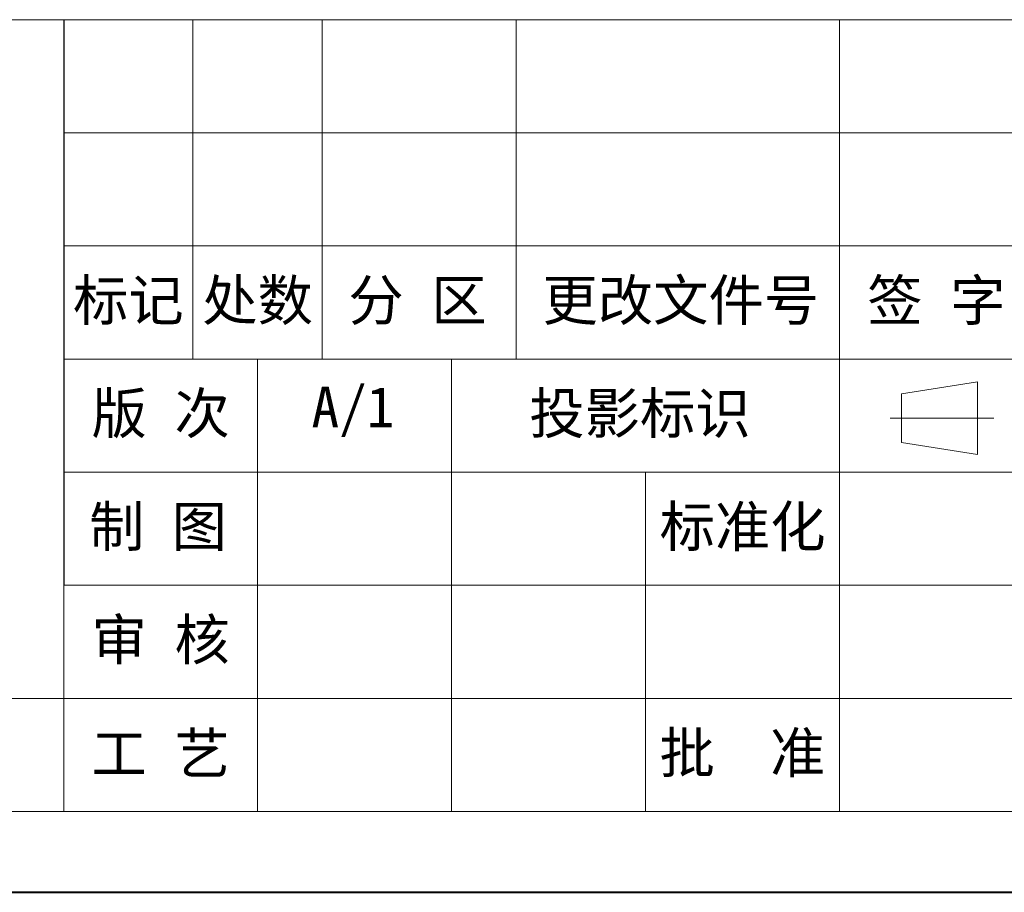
# Model space of a CAD drawing. Header units: millimetres. Extents: x -1374 to 811, y -432 to 1099.
# Tile 13 of 53: x -177 to 138, y -432 to -154. Entities that reach past the tile are written whole.
import ezdxf

# ---------------------------------------------------------------- set-up
doc = ezdxf.new("R2010")
doc.units = ezdxf.units.MM
doc.layers.add('标注线', color=7, linetype='Continuous', lineweight=15)
doc.styles.add('样式 6', font='仿宋_GB2312.ttf')

msp = doc.modelspace()

# ---------------------------------------------------------------- linework, layer by layer
at = {"color": 7, "lineweight": 13}
for p, q in [((-389.483, -154.094), (765.428, -154.094)), ((-162.563, -406.714), (-162.563, -154.094)), ((-1245.219, -406.714), (-162.563, -406.714)), ((-162.563, -406.714), (765.428, -406.714))]:
    msp.add_line(p, q, dxfattribs=at)
at = {"color": 7}
msp.add_line((-162.563, -154.094), (-162.563, -334.537), dxfattribs=at)
at = {"color": 7, "lineweight": 15}
for p, q in [((-121.319, -154.094), (-121.319, -262.36)), ((-80.075, -154.094), (-80.075, -262.36)), ((-18.209, -154.094), (-18.209, -262.36)), ((84.901, -154.094), (84.901, -262.36)), ((-162.563, -190.183), (208.634, -190.183)), ((-162.563, -226.271), (208.634, -226.271)), ((-162.563, -262.36), (208.634, -262.36)), ((-100.697, -262.36), (-100.697, -406.714)), ((-38.831, -262.36), (-38.831, -406.714)), ((84.901, -262.36), (84.901, -406.714)), ((104.696, -273.468), (128.992, -269.602)), ((128.992, -292.802), (128.992, -269.602)), ((104.696, -273.468), (104.696, -288.935)), ((134.137, -281.202), (101.124, -281.202)), ((104.696, -288.935), (128.992, -292.802)), ((-162.563, -298.448), (450.942, -298.448)), ((23.035, -298.448), (23.035, -406.714)), ((-162.563, -334.537), (208.634, -334.537)), ((-1245.219, -370.625), (-162.563, -370.625)), ((-162.563, -370.625), (208.634, -370.625))]:
    msp.add_line(p, q, dxfattribs=at)
at = {"color": 7, "lineweight": 40}
msp.add_line((-1374.106, -432.491), (791.206, -432.491), dxfattribs=at)

# ---------------------------------------------------------------- texts
at = {"layer": '标注线', "color": 7, "lineweight": 18, "attachment_point": 5, "style": '样式 6'}
for s, insert, char_height, width in [('标记', (-141.941, -244.315), 12.9433, 41.24403), ('处数', (-100.697, -244.315), 12.9433, 41.24403), ('分 区', (-49.695, -244.315), 12.9433, 60.32575), ('更改文件号', (34.312, -244.315), 12.9433, 106.73567), ('签 字', (115.834, -244.315), 12.9433, 61.86605), ('A/1', (-70.3, -279.23), 12.9433, 41.24403), ('版 次', (-131.63, -280.404), 12.9433, 61.86605), ('投影标识', (21.293, -280.404), 12.9433, 75.6448), ('标准化', (54.03, -316.492), 12.9433, 83.66075), ('{\\H0.9943x;制 图}', (-132.476, -316.492), 12.94326, 60.17374), ('审 核', (-131.63, -352.581), 12.9433, 61.86605), ('工 艺', (-131.63, -388.669), 12.9433, 61.86605), ('批  准', (53.968, -388.669), 12.9433, 61.86605)]:
    msp.add_mtext(s, dxfattribs=dict(at, insert=insert, char_height=char_height, width=width))

doc.saveas('drawing.dxf')
